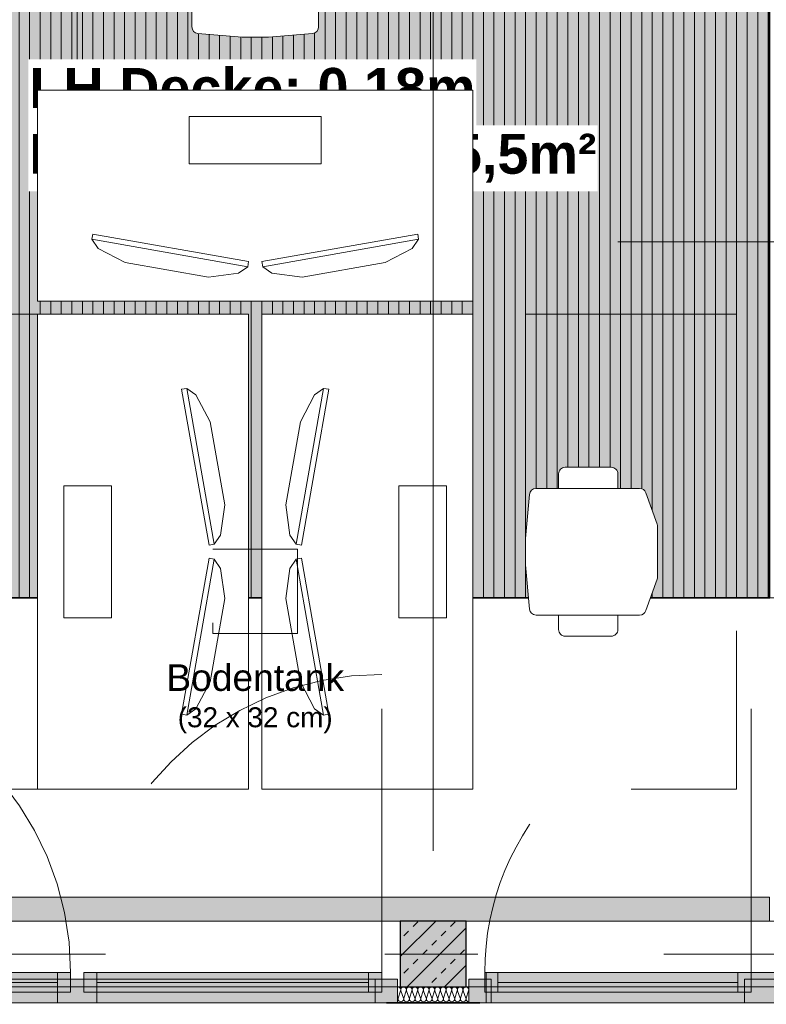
# Model space of a CAD drawing. Header units: metres. Extents: x -167 to 152, y -127 to 99.
# Tile 39 of 225: x -29.92 to -27.09, y -21.79 to -18.06. Entities that reach past the tile are written whole.
import ezdxf

# ---------------------------------------------------------------- set-up
doc = ezdxf.new("R2010")
doc.units = ezdxf.units.M
doc.header["$PDMODE"] = 1
doc.header["$PDSIZE"] = -2
for name, pattern in [('Achsen 01', [5.291531, 3.175, -1.058062, 0.352704, -0.705764]), ('gestrichelt - 01', [2, 1, -1]), ('ISO-07 Punktiert', [0.889, 0.127, -0.762]), ('Raster 01', [2, 1, -1]), ('VW-01 Strichlinie kurz', [2, 1, -1])]:
    doc.linetypes.add(name, pattern=pattern)
doc.layers.get('0').update_dxf_attribs({"lineweight": 25})
for name, color, linetype, lineweight, true_color in [('013_Beton und Stahlbetonarbeiten-000 Brüstung', 7, 'Continuous', 9, 0xa6a6a6), ('013_Beton und Stahlbetonarbeiten-000 Sichtbeton-333 Außenstütze', 5, 'Continuous', 5, 0x0000ff), ('013_Beton und Stahlbetonarbeiten-000 Sichtbeton-334 Außenwandöf', 5, 'Continuous', 5, 0x0000ff), ('014_Fassadenarbeiten-330 mineralische Dämmung', 7, 'Continuous', 9, 0x666666), ('031_Metallbauarbeiten-350 Lamellendecke DS', 7, 'Continuous', 35, 0x666666), ('032_Metallarbeiten-Fenster', 7, 'Continuous', 13, 0x444444), ('ACTES-Einrichtung Aufsicht.', 7, 'Continuous', 9, 0xa6a6a6), ('AV1-Achsen', 1, 'Achsen 01', 18, 0xff0000), ('AV1-Bewegungsfläche', 7, 'gestrichelt - 01', 9, 0xd9d9d9), ('AV1-Einrichtung', 7, 'Continuous', 9, 0xa6a6a6), ('AV1-Raster', 7, 'Raster 01', 9, 0xa6a6a6)]:
    doc.layers.add(name, color=color, linetype=linetype, lineweight=lineweight, true_color=true_color)
for name, color, linetype, lineweight in [('013_Beton und Stahlbetonarbeiten-000 Unterzüge', 7, 'ISO-07 Punktiert', 13), ('013_Beton und Stahlbetonarbeiten-330 Außenstützen', 7, 'Continuous', 25), ('030_Sonnenschutzarbeiten-BLENDSCHUTZ', 7, 'Continuous', 5), ('053_Niederspannungsanlagen-Bodentanks', 7, 'gestrichelt - 01', 9), ('_1.35m (3D)', 7, 'Continuous', 9), ('_GRU (2D)', 7, 'Continuous', 9), ('_OG 1 (2D)', 7, 'Continuous', 9), ('_OG 1 - DS (2D)', 7, 'Continuous', 9), ('Bemaßung-Bemaßung', 7, 'Continuous', 9)]:
    doc.layers.add(name, color=color, linetype=linetype, lineweight=lineweight)
doc.layers.get('0').freeze()
doc.styles.add('Arial', font='arial.ttf')
doc.styles.add('Arial (bold)', font='arialbd.ttf')
doc.dimstyles.new('COE 50', dxfattribs={"dimtxt": 126.090495, "dimasz": 0.001414, "dimexe": 0.001, "dimexo": 0.01, "dimgap": 0.001, "dimtad": 1, "dimdec": 3, "dimtxsty": 'Arial', "dimblk": 'VW_SLASH-4', "dimblk1": 'VW_SLASH-4', "dimblk2": 'VW_SLASH-4', "dimcen": 0, "dimadec": 3, "dimazin": 0, "dimtfac": 0.8, "dimtdec": 3, "dimtix": 1, "dimtmove": 0, "dimatfit": 0, "dimldrblk": 'VW_SLASH-3', "dimfxl": 0.002, "dimfxlon": 1, "dimfrac": 2, "dimtolj": 1, "dimarcsym": 0})

# ---------------------------------------------------------------- blocks, each defined once
blk = doc.blocks.new('Group-2')
at = {"layer": 'AV1-Raster'}
for p, q in [((-29.7, -22.95), (-29.7, 1.35)), ((-28.35, -22.95), (-28.35, 1.35)), ((1.35, -18.9), (-40.5, -18.9)), ((1.35, -20.25), (-40.5, -20.25))]:
    blk.add_line(p, q, dxfattribs=at)
blk = doc.blocks.new('1.35m (3D)')
at = {"layer": 'AV1-Raster', "color": 7}
blk.add_blockref('Group-2', (0, 0), dxfattribs=at)
blk = doc.blocks.new('OG 1 - DS (2D)')
at = {"layer": '030_Sonnenschutzarbeiten-BLENDSCHUTZ', "linetype": 'Continuous', "lineweight": 0, "transparency": 33554610}
blk.add_hatch(color=6, dxfattribs=at).paths.add_polyline_path([(-30.925, -21.475), (-27.075, -21.475), (-27.075, -21.385), (-30.925, -21.385)])
at = {"layer": '031_Metallbauarbeiten-350 Lamellendecke DS', "linetype": 'Continuous', "lineweight": 0, "transparency": 33554508}
for color in [254, 20]:
    blk.add_hatch(color=color, dxfattribs=at).paths.add_polyline_path([(-30.975, -16.225), (-27.075, -16.225), (-27.075, -20.25), (-30.975, -20.25)])
at = {"layer": '031_Metallbauarbeiten-350 Lamellendecke DS', "linetype": 'Continuous', "lineweight": 9, "transparency": 33554508}
h = blk.add_hatch(dxfattribs=at)
h.set_pattern_fill('Lamellendecke', color=252, style=0, pattern_type=2)
h.set_pattern_definition([(90, (0, 0), (0.04, 0), [])])
h.paths.add_polyline_path([(-30.975, -16.225), (-27.075, -16.225), (-27.075, -20.25), (-30.975, -20.25)])
at = {"layer": '030_Sonnenschutzarbeiten-BLENDSCHUTZ', "color": 6, "lineweight": 13, "flags": 128}
blk.add_lwpolyline([(-30.925, -21.475), (-27.075, -21.475), (-27.075, -21.385), (-30.925, -21.385)], close=True, dxfattribs=at)
at = {"layer": '031_Metallbauarbeiten-350 Lamellendecke DS', "flags": 128}
blk.add_lwpolyline([(-30.975, -16.225), (-27.075, -16.225), (-27.075, -20.25), (-30.975, -20.25)], close=True, dxfattribs=at)
at = {"layer": '031_Metallbauarbeiten-350 Lamellendecke DS', "color": 251, "linetype": 'Continuous', "lineweight": 35, "transparency": 33554687, "flags": 128}
blk.add_lwpolyline([(-30.975, -16.225), (-27.075, -16.225), (-27.075, -20.25), (-30.975, -20.25)], close=True, dxfattribs=at)
at = {"color": 255, "transparency": 33554687}
blk.add_wipeout([(-29.8846, -18.4587), (-28.1862, -18.4587), (-28.1862, -18.209), (-29.8846, -18.209)], dxfattribs=at).dxf.layer = '031_Metallbauarbeiten-350 Lamellendecke DS'
at = {"layer": '031_Metallbauarbeiten-350 Lamellendecke DS', "insert": (-29.0354, -18.3339), "char_height": 0.151309, "attachment_point": 5, "line_spacing_factor": 0.969122, "style": 'Arial (bold)'}
blk.add_mtext('LH Decke: 0,18m', dxfattribs=at)
at = {"color": 255, "transparency": 33554687}
blk.add_wipeout([(-29.8846, -18.7085), (-27.7273, -18.7085), (-27.7273, -18.4587), (-29.8846, -18.4587)], dxfattribs=at).dxf.layer = '031_Metallbauarbeiten-350 Lamellendecke DS'
at = {"layer": '031_Metallbauarbeiten-350 Lamellendecke DS', "insert": (-28.8059, -18.5836), "char_height": 0.151309, "attachment_point": 5, "line_spacing_factor": 0.969122, "style": 'Arial (bold)'}
blk.add_mtext('Fläche Decke: 15,5m²', dxfattribs=at)
blk = doc.blocks.new('Group-88')
at = {"color": 255, "transparency": 33554559}
blk.add_wipeout([(-27.5646, -20.075), (-27.5652, -20.0464), (-27.5669, -20.0188), (-27.5696, -19.9923), (-27.5735, -19.9667), (-27.5785, -19.9423), (-27.5845, -19.9188), (-27.5917, -19.8964), (-27.6, -19.875)], dxfattribs=at).dxf.layer = 'ACTES-Einrichtung Aufsicht.'
at = {"layer": 'ACTES-Einrichtung Aufsicht.'}
blk.add_open_spline([(-27.5646, -20.075), (-27.5646, -19.9585), (-27.6, -19.875)], degree=2, dxfattribs=at)
at = {"color": 255, "transparency": 33554559}
blk.add_wipeout([(-27.5646, -20.075), (-27.5652, -20.1036), (-27.5669, -20.1312), (-27.5696, -20.1577), (-27.5735, -20.1833), (-27.5785, -20.2077), (-27.5845, -20.2312), (-27.5917, -20.2536), (-27.6, -20.275)], dxfattribs=at).dxf.layer = 'ACTES-Einrichtung Aufsicht.'
at = {"layer": 'ACTES-Einrichtung Aufsicht.'}
blk.add_open_spline([(-27.5646, -20.075), (-27.5646, -20.1915), (-27.6, -20.275)], degree=2, dxfattribs=at)
at = {"color": 255, "transparency": 33554559}
blk.add_wipeout([(-27.5676, -20.315), (-27.9605, -20.315), (-27.9651, -20.3146), (-27.9695, -20.3133), (-27.9737, -20.3112), (-27.9774, -20.3084), (-27.9805, -20.305), (-27.9829, -20.3011), (-27.9845, -20.2967), (-27.9854, -20.2922), (-28, -20.125), (-28, -20.025), (-27.9854, -19.8578), (-27.9845, -19.8533), (-27.9829, -19.8489), (-27.9805, -19.845), (-27.9774, -19.8416), (-27.9737, -19.8388), (-27.9695, -19.8367), (-27.9651, -19.8354), (-27.9605, -19.835), (-27.5676, -19.835), (-27.5638, -19.8353), (-27.5601, -19.8362), (-27.5565, -19.8376), (-27.5532, -19.8396), (-27.5503, -19.842), (-27.5477, -19.8449), (-27.5456, -19.8481), (-27.5441, -19.8516), (-27.5015, -19.9709), (-27.5011, -19.9719), (-27.5008, -19.973), (-27.5006, -19.974), (-27.5004, -19.9751), (-27.5002, -19.9761), (-27.5001, -19.9772), (-27.5, -19.9783), (-27.5, -19.9793), (-27.5, -20.1707), (-27.5, -20.1717), (-27.5001, -20.1728), (-27.5002, -20.1739), (-27.5004, -20.1749), (-27.5006, -20.176), (-27.5008, -20.177), (-27.5011, -20.1781), (-27.5015, -20.1791), (-27.5441, -20.2984), (-27.5456, -20.3019), (-27.5477, -20.3051), (-27.5503, -20.308), (-27.5532, -20.3104), (-27.5565, -20.3124), (-27.5601, -20.3138), (-27.5638, -20.3147)], dxfattribs=at).dxf.layer = 'ACTES-Einrichtung Aufsicht.'
at = {"layer": 'ACTES-Einrichtung Aufsicht.', "flags": 128}
blk.add_lwpolyline([(-27.5676, -20.315), (-27.9605, -20.315, -0.388879), (-27.9854, -20.2922), (-28, -20.125), (-28, -20.025), (-27.9854, -19.8578, -0.388879), (-27.9605, -19.835), (-27.5676, -19.835, -0.31696), (-27.5441, -19.8516), (-27.5015, -19.9709, -0.085967), (-27.5, -19.9793), (-27.5, -20.1707, -0.085967), (-27.5015, -20.1791), (-27.5441, -20.2984, -0.31696), (-27.5676, -20.315)], format="xyb", close=True, dxfattribs=at)
at = {"color": 255, "transparency": 33554559}
for points in [[(-27.65, -19.835), (-27.875, -19.835), (-27.875, -19.78), (-27.8745, -19.7751), (-27.8731, -19.7704), (-27.8708, -19.7661), (-27.8677, -19.7623), (-27.8639, -19.7592), (-27.8596, -19.7569), (-27.8549, -19.7555), (-27.85, -19.755), (-27.675, -19.755), (-27.6701, -19.7555), (-27.6654, -19.7569), (-27.6611, -19.7592), (-27.6573, -19.7623), (-27.6542, -19.7661), (-27.6519, -19.7704), (-27.6505, -19.7751), (-27.65, -19.78)], [(-27.875, -20.315), (-27.65, -20.315), (-27.65, -20.37), (-27.6501, -20.3725), (-27.6505, -20.3749), (-27.6511, -20.3773), (-27.6519, -20.3796), (-27.653, -20.3818), (-27.6542, -20.3839), (-27.6557, -20.3859), (-27.6591, -20.3893), (-27.6611, -20.3908), (-27.6632, -20.392), (-27.6654, -20.3931), (-27.6677, -20.3939), (-27.6701, -20.3945), (-27.6725, -20.3949), (-27.675, -20.395), (-27.85, -20.395), (-27.8549, -20.3945), (-27.8596, -20.3931), (-27.8639, -20.3908), (-27.8677, -20.3877), (-27.8708, -20.3839), (-27.8731, -20.3796), (-27.8745, -20.3749), (-27.875, -20.37)]]:
    blk.add_wipeout(points, dxfattribs=at).dxf.layer = 'ACTES-Einrichtung Aufsicht.'
at = {"layer": 'ACTES-Einrichtung Aufsicht.', "flags": 128}
for points in [[(-27.65, -19.835), (-27.875, -19.835), (-27.875, -19.78, -0.414214), (-27.85, -19.755), (-27.675, -19.755, -0.414214), (-27.65, -19.78)], [(-27.875, -20.315), (-27.65, -20.315), (-27.65, -20.37, -0.414214), (-27.675, -20.395), (-27.85, -20.395, -0.414214), (-27.875, -20.37)]]:
    blk.add_lwpolyline(points, format="xyb", close=True, dxfattribs=at)
blk = doc.blocks.new("Bildschrim 27''")
at = {"color": 255, "transparency": 33554559}
blk.add_wipeout([(-0.085, 0.19), (-0.065, 0.19), (-0.065, -0.41), (-0.085, -0.41)], dxfattribs=at).dxf.layer = 'ACTES-Einrichtung Aufsicht.'
at = {"layer": 'ACTES-Einrichtung Aufsicht.', "flags": 128}
blk.add_lwpolyline([(-0.085, 0.19), (-0.065, 0.19), (-0.065, -0.41), (-0.085, -0.41)], close=True, dxfattribs=at)
at = {"color": 255, "transparency": 33554559}
blk.add_wipeout([(0, 0.05), (0, -0.27), (-0.035, -0.38), (-0.065, -0.41), (-0.065, 0.19), (-0.035, 0.16)], dxfattribs=at).dxf.layer = 'ACTES-Einrichtung Aufsicht.'
at = {"layer": 'ACTES-Einrichtung Aufsicht.', "flags": 128}
blk.add_lwpolyline([(0, 0.05), (0, -0.27), (-0.035, -0.38), (-0.065, -0.41), (-0.065, 0.19), (-0.035, 0.16)], close=True, dxfattribs=at)
blk = doc.blocks.new('Group-90')
at = {"color": 255, "transparency": 33554559}
blk.add_wipeout([(-29.025, -17.6896), (-29.0536, -17.6902), (-29.0812, -17.6919), (-29.1077, -17.6946), (-29.1333, -17.6985), (-29.1577, -17.7035), (-29.1812, -17.7095), (-29.2036, -17.7167), (-29.225, -17.725)], dxfattribs=at).dxf.layer = 'ACTES-Einrichtung Aufsicht.'
at = {"layer": 'ACTES-Einrichtung Aufsicht.'}
blk.add_open_spline([(-29.025, -17.6896), (-29.1415, -17.6896), (-29.225, -17.725)], degree=2, dxfattribs=at)
at = {"color": 255, "transparency": 33554559}
blk.add_wipeout([(-29.025, -17.6896), (-28.9964, -17.6902), (-28.9688, -17.6919), (-28.9423, -17.6946), (-28.9167, -17.6985), (-28.8923, -17.7035), (-28.8688, -17.7095), (-28.8464, -17.7167), (-28.825, -17.725)], dxfattribs=at).dxf.layer = 'ACTES-Einrichtung Aufsicht.'
at = {"layer": 'ACTES-Einrichtung Aufsicht.'}
blk.add_open_spline([(-29.025, -17.6896), (-28.9085, -17.6896), (-28.825, -17.725)], degree=2, dxfattribs=at)
at = {"color": 255, "transparency": 33554559}
blk.add_wipeout([(-28.785, -17.6926), (-28.785, -18.0855), (-28.7854, -18.0901), (-28.7867, -18.0945), (-28.7888, -18.0987), (-28.7916, -18.1024), (-28.795, -18.1055), (-28.7989, -18.1079), (-28.8033, -18.1095), (-28.8078, -18.1104), (-28.975, -18.125), (-29.075, -18.125), (-29.2422, -18.1104), (-29.2467, -18.1095), (-29.2511, -18.1079), (-29.255, -18.1055), (-29.2584, -18.1024), (-29.2612, -18.0987), (-29.2633, -18.0945), (-29.2646, -18.0901), (-29.265, -18.0855), (-29.265, -17.6926), (-29.2647, -17.6888), (-29.2638, -17.6851), (-29.2624, -17.6815), (-29.2604, -17.6782), (-29.258, -17.6753), (-29.2551, -17.6727), (-29.2519, -17.6706), (-29.2484, -17.6691), (-29.1291, -17.6265), (-29.1281, -17.6261), (-29.127, -17.6258), (-29.126, -17.6256), (-29.1249, -17.6254), (-29.1239, -17.6252), (-29.1228, -17.6251), (-29.1217, -17.625), (-29.1207, -17.625), (-28.9293, -17.625), (-28.9283, -17.625), (-28.9272, -17.6251), (-28.9261, -17.6252), (-28.9251, -17.6254), (-28.924, -17.6256), (-28.923, -17.6258), (-28.9219, -17.6261), (-28.9209, -17.6265), (-28.8016, -17.6691), (-28.7981, -17.6706), (-28.7949, -17.6727), (-28.792, -17.6753), (-28.7896, -17.6782), (-28.7876, -17.6815), (-28.7862, -17.6851), (-28.7853, -17.6888)], dxfattribs=at).dxf.layer = 'ACTES-Einrichtung Aufsicht.'
at = {"layer": 'ACTES-Einrichtung Aufsicht.', "flags": 128}
blk.add_lwpolyline([(-28.785, -17.6926), (-28.785, -18.0855, -0.388879), (-28.8078, -18.1104), (-28.975, -18.125), (-29.075, -18.125), (-29.2422, -18.1104, -0.388879), (-29.265, -18.0855), (-29.265, -17.6926, -0.31696), (-29.2484, -17.6691), (-29.1291, -17.6265, -0.085967), (-29.1207, -17.625), (-28.9293, -17.625, -0.085967), (-28.9209, -17.6265), (-28.8016, -17.6691, -0.31696), (-28.785, -17.6926)], format="xyb", close=True, dxfattribs=at)
at = {"color": 255, "transparency": 33554559}
for points in [[(-29.265, -17.775), (-29.265, -18), (-29.32, -18), (-29.3249, -17.9995), (-29.3296, -17.9981), (-29.3339, -17.9958), (-29.3377, -17.9927), (-29.3408, -17.9889), (-29.3431, -17.9846), (-29.3445, -17.9799), (-29.345, -17.975), (-29.345, -17.8), (-29.3445, -17.7951), (-29.3431, -17.7904), (-29.3408, -17.7861), (-29.3377, -17.7823), (-29.3339, -17.7792), (-29.3296, -17.7769), (-29.3249, -17.7755), (-29.32, -17.775)], [(-28.785, -18), (-28.785, -17.775), (-28.73, -17.775), (-28.7275, -17.7751), (-28.7251, -17.7755), (-28.7227, -17.7761), (-28.7204, -17.7769), (-28.7182, -17.778), (-28.7161, -17.7792), (-28.7141, -17.7807), (-28.7107, -17.7841), (-28.7092, -17.7861), (-28.708, -17.7882), (-28.7069, -17.7904), (-28.7061, -17.7927), (-28.7055, -17.7951), (-28.7051, -17.7975), (-28.705, -17.8), (-28.705, -17.975), (-28.7055, -17.9799), (-28.7069, -17.9846), (-28.7092, -17.9889), (-28.7123, -17.9927), (-28.7161, -17.9958), (-28.7204, -17.9981), (-28.7251, -17.9995), (-28.73, -18)]]:
    blk.add_wipeout(points, dxfattribs=at).dxf.layer = 'ACTES-Einrichtung Aufsicht.'
at = {"layer": 'ACTES-Einrichtung Aufsicht.', "flags": 128}
for points in [[(-29.265, -17.775), (-29.265, -18), (-29.32, -18, -0.414214), (-29.345, -17.975), (-29.345, -17.8, -0.414214), (-29.32, -17.775)], [(-28.785, -18), (-28.785, -17.775), (-28.73, -17.775, -0.414214), (-28.705, -17.8), (-28.705, -17.975, -0.414214), (-28.73, -18)]]:
    blk.add_lwpolyline(points, format="xyb", close=True, dxfattribs=at)
blk = doc.blocks.new('Group-91')
at = {"layer": 'AV1-Bewegungsfläche', "flags": 128}
for points in [[(-28.2, -18.325), (-29.85, -18.325), (-29.85, -17.325), (-28.2, -17.325)], [(-30.85, -20.975), (-30.85, -19.175), (-29.85, -19.175), (-29.85, -20.975)], [(-28.2, -20.975), (-28.2, -19.175), (-27.2, -19.175), (-27.2, -20.975)]]:
    blk.add_lwpolyline(points, close=True, dxfattribs=at)
at = {"layer": 'ACTES-Einrichtung Aufsicht.'}
for name in ['Group-90', 'Group-88']:
    blk.add_blockref(name, (0, 0), dxfattribs=at)
at = {"color": 255, "transparency": 33554559}
for points in [[(-28.2, -18.325), (-28.2, -19.125), (-29.85, -19.125), (-29.85, -18.325)], [(-29.85, -19.175), (-29.05, -19.175), (-29.05, -20.975), (-29.85, -20.975)], [(-29, -19.175), (-28.2, -19.175), (-28.2, -20.975), (-29, -20.975)]]:
    blk.add_wipeout(points, dxfattribs=at).dxf.layer = 'AV1-Einrichtung'
at = {"layer": 'AV1-Einrichtung', "flags": 128}
for points in [[(-28.2, -18.325), (-28.2, -19.125), (-29.85, -19.125), (-29.85, -18.325)], [(-29.85, -19.175), (-29.05, -19.175), (-29.05, -20.975), (-29.85, -20.975)], [(-29, -19.175), (-28.2, -19.175), (-28.2, -20.975), (-29, -20.975)]]:
    blk.add_lwpolyline(points, close=True, dxfattribs=at)
at = {"layer": 'AV1-Einrichtung', "color": 7, "xscale": -1}
for p, rotation in [((-29.4685, -18.9875), 80.00000000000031), ((-28.7981, -19.0257), 99.99999999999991), ((-28.8625, -19.6315), 350.0000000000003), ((-28.9007, -20.3019), 9.999999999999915)]:
    blk.add_blockref("Bildschrim 27''", p, dxfattribs=dict(at, rotation=rotation))
at = {"layer": 'AV1-Einrichtung', "color": 7}
for p, rotation in [((-29.1875, -19.6315), 9.999999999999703), ((-29.1493, -20.3019), 350.0000000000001)]:
    blk.add_blockref("Bildschrim 27''", p, dxfattribs=dict(at, rotation=rotation))
at = {"color": 255, "transparency": 33554559}
for points in [[(-28.775, -18.425), (-28.775, -18.605), (-29.275, -18.605), (-29.275, -18.425)], [(-29.75, -19.825), (-29.57, -19.825), (-29.57, -20.325), (-29.75, -20.325)], [(-28.48, -19.825), (-28.3, -19.825), (-28.3, -20.325), (-28.48, -20.325)]]:
    blk.add_wipeout(points, dxfattribs=at).dxf.layer = 'ACTES-Einrichtung Aufsicht.'
at = {"layer": 'ACTES-Einrichtung Aufsicht.', "flags": 128}
for points in [[(-28.775, -18.425), (-28.775, -18.605), (-29.275, -18.605), (-29.275, -18.425)], [(-29.75, -19.825), (-29.57, -19.825), (-29.57, -20.325), (-29.75, -20.325)], [(-28.48, -19.825), (-28.3, -19.825), (-28.3, -20.325), (-28.48, -20.325)]]:
    blk.add_lwpolyline(points, close=True, dxfattribs=at)
blk = doc.blocks.new('VW_SLASH-4')
at = {"color": 0, "linetype": 'ByBlock', "lineweight": -2, "transparency": 16777216}
blk.add_line((0, 0), (-1, 0), dxfattribs=at)
at = {"color": 0, "linetype": 'Continuous', "lineweight": 15, "transparency": 16777216, "flags": 128}
blk.add_lwpolyline([(0.5, 0.5), (-0.5, -0.5)], dxfattribs=at)
blk = doc.blocks.new('*D418')
at = {"layer": 'Bemaßung-Bemaßung', "color": 0, "lineweight": -2}
for p, q in [((-33.75, -25.175), (-33.75, -25.325)), ((-28.35, -25.175), (-28.35, -25.325)), ((-28.4207, -25.275), (-33.6793, -25.275))]:
    blk.add_line(p, q, dxfattribs=at)
at = {"layer": 'Defpoints', "color": 0}
for p in [(-33.75, -21.6), (-28.35, -21.6), (-33.75, -25.275)]:
    blk.add_point(p, dxfattribs=at)
at = {"layer": 'Bemaßung-Bemaßung', "color": 0, "lineweight": -2, "xscale": 0.070693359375, "yscale": 0.070693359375, "zscale": 0.070693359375, "rotation": 180}
blk.add_blockref('VW_SLASH-4', (-33.75, -25.275), dxfattribs=at)
at = {"layer": 'Bemaßung-Bemaßung', "color": 0, "lineweight": -2, "xscale": 0.070693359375, "yscale": 0.070693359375, "zscale": 0.070693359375}
blk.add_blockref('VW_SLASH-4', (-28.35, -25.275), dxfattribs=at)
at = {"layer": 'Bemaßung-Bemaßung', "color": 0, "insert": (-31.05, -25.1492), "char_height": 0.12609, "attachment_point": 5, "style": 'Arial'}
blk.add_mtext('\\A1;5,40', dxfattribs=at)
blk = doc.blocks.new('VW_SLASH-3')
at = {"color": 0, "linetype": 'ByBlock', "lineweight": -2, "transparency": 16777216}
blk.add_line((0, 0), (-1, 0), dxfattribs=at)
at = {"color": 0, "linetype": 'Continuous', "lineweight": 15, "transparency": 16777216, "flags": 128}
blk.add_lwpolyline([(0.5, 0.5), (-0.5, -0.5)], dxfattribs=at)
blk = doc.blocks.new('*D419')
at = {"layer": 'Bemaßung-Bemaßung', "color": 0, "lineweight": -2}
for p, q in [((-28.35, -25.175), (-28.35, -25.325)), ((-22.95, -25.175), (-22.95, -25.325)), ((-23.0207, -25.275), (-28.2793, -25.275))]:
    blk.add_line(p, q, dxfattribs=at)
at = {"layer": 'Defpoints', "color": 0}
for p in [(-28.35, -21.6), (-22.95, -21.6), (-28.35, -25.275)]:
    blk.add_point(p, dxfattribs=at)
at = {"layer": 'Bemaßung-Bemaßung', "color": 0, "lineweight": -2, "xscale": 0.070693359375, "yscale": 0.070693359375, "zscale": 0.070693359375, "rotation": 180}
blk.add_blockref('VW_SLASH-4', (-28.35, -25.275), dxfattribs=at)
at = {"layer": 'Bemaßung-Bemaßung', "color": 0, "lineweight": -2, "xscale": 0.070693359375, "yscale": 0.070693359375, "zscale": 0.070693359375}
blk.add_blockref('VW_SLASH-4', (-22.95, -25.275), dxfattribs=at)
at = {"layer": 'Bemaßung-Bemaßung', "color": 0, "insert": (-25.65, -25.1492), "char_height": 0.12609, "attachment_point": 5, "style": 'Arial'}
blk.add_mtext('\\A1;5,40', dxfattribs=at)
blk = doc.blocks.new('*D578')
at = {"layer": 'Bemaßung-Bemaßung', "color": 0, "linetype": 'Continuous', "lineweight": -2}
for p, q in [((-27.075, -23.175), (-27.075, -23.325)), ((-26.925, -23.175), (-26.925, -23.325)), ((-27.1457, -23.275), (-27.2164, -23.275)), ((-26.925, -23.275), (-27.075, -23.275)), ((-26.8543, -23.275), (-26.7836, -23.275))]:
    blk.add_line(p, q, dxfattribs=at)
at = {"layer": 'Defpoints', "color": 0}
for p in [(-27.075, -21.475), (-26.925, -21.475), (-27.075, -23.275)]:
    blk.add_point(p, dxfattribs=at)
at = {"layer": 'Bemaßung-Bemaßung', "color": 0, "lineweight": -2, "xscale": 0.070693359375, "yscale": 0.070693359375, "zscale": 0.070693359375}
blk.add_blockref('VW_SLASH-4', (-27.075, -23.275), dxfattribs=at)
at = {"layer": 'Bemaßung-Bemaßung', "color": 0, "lineweight": -2, "xscale": 0.070693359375, "yscale": 0.070693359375, "zscale": 0.070693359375, "rotation": 180}
blk.add_blockref('VW_SLASH-4', (-26.925, -23.275), dxfattribs=at)
at = {"layer": 'Bemaßung-Bemaßung', "color": 0, "insert": (-27, -23.5931), "char_height": 0.12609, "attachment_point": 5, "style": 'Arial'}
blk.add_mtext('\\A1;15', dxfattribs=at)
blk = doc.blocks.new('*D623')
at = {"layer": 'Bemaßung-Bemaßung', "color": 0, "lineweight": -2}
for p, q in [((-30.925, -23.675), (-30.925, -23.825)), ((-28.475, -23.675), (-28.475, -23.825)), ((-28.5457, -23.775), (-30.8543, -23.775))]:
    blk.add_line(p, q, dxfattribs=at)
at = {"layer": 'Defpoints', "color": 0}
for p in [(-30.925, -21.475), (-28.475, -21.475), (-30.925, -23.775)]:
    blk.add_point(p, dxfattribs=at)
at = {"layer": 'Bemaßung-Bemaßung', "color": 0, "lineweight": -2, "xscale": 0.070693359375, "yscale": 0.070693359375, "zscale": 0.070693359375, "rotation": 180}
blk.add_blockref('VW_SLASH-4', (-30.925, -23.775), dxfattribs=at)
at = {"layer": 'Bemaßung-Bemaßung', "color": 0, "lineweight": -2, "xscale": 0.070693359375, "yscale": 0.070693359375, "zscale": 0.070693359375}
blk.add_blockref('VW_SLASH-4', (-28.475, -23.775), dxfattribs=at)
at = {"layer": 'Bemaßung-Bemaßung', "color": 0, "insert": (-29.7, -23.6492), "char_height": 0.12609, "attachment_point": 5, "style": 'Arial'}
blk.add_mtext('\\A1;2,45', dxfattribs=at)
blk = doc.blocks.new('*D624')
at = {"layer": 'Bemaßung-Bemaßung', "color": 0, "lineweight": -2}
for p, q in [((-28.475, -23.675), (-28.475, -23.825)), ((-28.225, -23.675), (-28.225, -23.825)), ((-28.5457, -23.775), (-28.6164, -23.775)), ((-28.225, -23.775), (-28.475, -23.775)), ((-28.1543, -23.775), (-28.0836, -23.775))]:
    blk.add_line(p, q, dxfattribs=at)
at = {"layer": 'Defpoints', "color": 0}
for p in [(-28.475, -21.475), (-28.225, -21.475), (-28.475, -23.775)]:
    blk.add_point(p, dxfattribs=at)
at = {"layer": 'Bemaßung-Bemaßung', "color": 0, "lineweight": -2, "xscale": 0.070693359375, "yscale": 0.070693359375, "zscale": 0.070693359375}
blk.add_blockref('VW_SLASH-4', (-28.475, -23.775), dxfattribs=at)
at = {"layer": 'Bemaßung-Bemaßung', "color": 0, "lineweight": -2, "xscale": 0.070693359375, "yscale": 0.070693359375, "zscale": 0.070693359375, "rotation": 180}
blk.add_blockref('VW_SLASH-4', (-28.225, -23.775), dxfattribs=at)
at = {"layer": 'Bemaßung-Bemaßung', "color": 0, "insert": (-28.35, -23.6606), "char_height": 0.12609, "attachment_point": 5, "style": 'Arial'}
blk.add_mtext('\\A1;25', dxfattribs=at)
blk = doc.blocks.new('*D625')
at = {"layer": 'Bemaßung-Bemaßung', "color": 0, "lineweight": -2}
for p, q in [((-28.225, -23.675), (-28.225, -23.825)), ((-25.775, -23.675), (-25.775, -23.825)), ((-25.8457, -23.775), (-28.1543, -23.775))]:
    blk.add_line(p, q, dxfattribs=at)
at = {"layer": 'Defpoints', "color": 0}
for p in [(-28.225, -21.475), (-25.775, -21.475), (-28.225, -23.775)]:
    blk.add_point(p, dxfattribs=at)
at = {"layer": 'Bemaßung-Bemaßung', "color": 0, "lineweight": -2, "xscale": 0.070693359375, "yscale": 0.070693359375, "zscale": 0.070693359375, "rotation": 180}
blk.add_blockref('VW_SLASH-4', (-28.225, -23.775), dxfattribs=at)
at = {"layer": 'Bemaßung-Bemaßung', "color": 0, "lineweight": -2, "xscale": 0.070693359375, "yscale": 0.070693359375, "zscale": 0.070693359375}
blk.add_blockref('VW_SLASH-4', (-25.775, -23.775), dxfattribs=at)
at = {"layer": 'Bemaßung-Bemaßung', "color": 0, "insert": (-27, -23.6492), "char_height": 0.12609, "attachment_point": 5, "style": 'Arial'}
blk.add_mtext('\\A1;2,45', dxfattribs=at)
blk = doc.blocks.new('Bodentank Elektro 01')
at = {"layer": '053_Niederspannungsanlagen-Bodentanks', "flags": 128}
blk.add_lwpolyline([(-0.16, 0.16), (0.16, 0.16), (0.16, -0.16), (-0.16, -0.16)], close=True, dxfattribs=at)
at = {"layer": '053_Niederspannungsanlagen-Bodentanks', "insert": (0, -0.2768), "char_height": 0.100872, "attachment_point": 2, "line_spacing_factor": 0.969122, "style": 'Arial'}
blk.add_mtext('Bodentank\\P{\\H0.75x;(32 x 32 cm)}', dxfattribs=at)
blk = doc.blocks.new('COE - Fenster 01')
at = {"layer": '032_Metallarbeiten-Fenster', "linetype": 'Continuous', "lineweight": 0}
for points in [[(-0.03, 2.515), (-0.03, 2.43), (0.06, 2.43), (0.06, 2.515)], [(0.02, 2.455), (0.02, 2.405), (-0.055, 2.405), (-0.055, 2.455)], [(-0.03, 2.43), (0.06, 2.43), (0.06, 0.17), (-0.03, 0.17)], [(0.02, 2.405), (0.02, 1.375), (-0.055, 1.375), (-0.055, 2.405)], [(0.02, 1.375), (0.02, 1.325), (-0.055, 1.325), (-0.055, 1.375)], [(0.06, 1.375), (0.06, 1.225), (-0.03, 1.225), (-0.03, 1.375)], [(0.02, 1.225), (0.02, 1.275), (-0.055, 1.275), (-0.055, 1.225)], [(0.02, 0.195), (0.02, 1.225), (-0.055, 1.225), (-0.055, 0.195)], [(0.02, 0.145), (0.02, 0.195), (-0.055, 0.195), (-0.055, 0.145)], [(0.06, 0.17), (-0.03, 0.17), (-0.03, 0.085), (0.06, 0.085)]]:
    blk.add_hatch(color=7, dxfattribs=at).paths.add_polyline_path(points)
at = {"layer": '032_Metallarbeiten-Fenster', "color": 7, "linetype": 'gestrichelt - 01', "lineweight": 18, "transparency": 33554687}
for p, q in [((-0.055, 2.455), (-1.185, 2.455)), ((-0.055, 0.145), (-1.185, 0.145))]:
    blk.add_line(p, q, dxfattribs=at)
at = {"layer": '032_Metallarbeiten-Fenster', "color": 7, "lineweight": 18}
for p, q in [((-0.0175, 2.405), (-0.0175, 1.375)), ((-0.0175, 0.195), (-0.0175, 1.225))]:
    blk.add_line(p, q, dxfattribs=at)
at = {"layer": '032_Metallarbeiten-Fenster', "color": 7, "lineweight": 18, "flags": 128}
for points in [[(-0.03, 2.515), (-0.03, 2.43), (0.06, 2.43), (0.06, 2.515)], [(0.02, 2.455), (0.02, 2.405), (-0.055, 2.405), (-0.055, 2.455)], [(-0.03, 2.43), (0.06, 2.43), (0.06, 0.17), (-0.03, 0.17)], [(0.02, 2.405), (0.02, 1.375), (-0.055, 1.375), (-0.055, 2.405)], [(0.02, 1.375), (0.02, 1.325), (-0.055, 1.325), (-0.055, 1.375)], [(0.06, 1.375), (0.06, 1.225), (-0.03, 1.225), (-0.03, 1.375)], [(0.02, 1.225), (0.02, 1.275), (-0.055, 1.275), (-0.055, 1.225)], [(0.02, 0.195), (0.02, 1.225), (-0.055, 1.225), (-0.055, 0.195)], [(0.02, 0.145), (0.02, 0.195), (-0.055, 0.195), (-0.055, 0.145)], [(0.06, 0.17), (-0.03, 0.17), (-0.03, 0.085), (0.06, 0.085)]]:
    blk.add_lwpolyline(points, close=True, dxfattribs=at)
at = {"layer": '032_Metallarbeiten-Fenster', "color": 7, "linetype": 'gestrichelt - 01', "lineweight": 18, "transparency": 33554687}
for centre, start, end in [((-0.055, 2.455), 180.0004, 270), ((-0.055, 0.145), 90, 179.9996)]:
    blk.add_arc(centre, 1.13, start, end, dxfattribs=at)
blk = doc.blocks.new('Group-384')
at = {"layer": '032_Metallarbeiten-Fenster', "linetype": 'Continuous', "lineweight": 0}
for points in [[(-28.155, -21.745), (-28.105, -21.745), (-28.105, -21.67), (-28.155, -21.67)], [(-25.85, -21.67), (-25.85, -21.785), (-28.15, -21.785), (-28.15, -21.67)], [(-28.105, -21.67), (-27.195, -21.67), (-27.195, -21.745), (-28.105, -21.745)], [(-27.195, -21.745), (-27.145, -21.745), (-27.145, -21.67), (-27.195, -21.67)], [(-26.805, -21.745), (-26.855, -21.745), (-26.855, -21.67), (-26.805, -21.67)], [(-25.895, -21.67), (-26.805, -21.67), (-26.805, -21.745), (-25.895, -21.745)], [(-25.845, -21.745), (-25.895, -21.745), (-25.895, -21.67), (-25.845, -21.67)], [(-28.215, -21.785), (-28.13, -21.785), (-28.13, -21.695), (-28.215, -21.695)], [(-27, -21.785), (-27.17, -21.785), (-27.17, -21.695), (-27, -21.695)], [(-27, -21.785), (-26.83, -21.785), (-26.83, -21.695), (-27, -21.695)], [(-25.785, -21.785), (-25.87, -21.785), (-25.87, -21.695), (-25.785, -21.695)]]:
    blk.add_hatch(color=7, dxfattribs=at).paths.add_polyline_path(points)
at = {"layer": '032_Metallarbeiten-Fenster', "color": 7, "lineweight": 18}
for p, q in [((-28.105, -21.7075), (-27.195, -21.7075)), ((-25.85, -21.7075), (-26.925, -21.7075)), ((-26.805, -21.7075), (-25.895, -21.7075))]:
    blk.add_line(p, q, dxfattribs=at)
at = {"layer": '032_Metallarbeiten-Fenster', "color": 7, "linetype": 'gestrichelt - 01', "lineweight": 18, "transparency": 33554687, "flags": 128}
for points in [[(-27.145, -21.67), (-27.145, -20.66, 0.414214), (-28.155, -21.67)], [(-26.855, -21.67), (-26.855, -20.66, -0.414214), (-25.845, -21.67)]]:
    blk.add_lwpolyline(points, format="xyb", dxfattribs=at)
at = {"layer": '032_Metallarbeiten-Fenster', "color": 7, "lineweight": 18, "flags": 128}
for points in [[(-28.155, -21.745), (-28.105, -21.745), (-28.105, -21.67), (-28.155, -21.67)], [(-25.85, -21.67), (-25.85, -21.785), (-28.15, -21.785), (-28.15, -21.67)], [(-28.105, -21.67), (-27.195, -21.67), (-27.195, -21.745), (-28.105, -21.745)], [(-27.195, -21.745), (-27.145, -21.745), (-27.145, -21.67), (-27.195, -21.67)], [(-26.805, -21.745), (-26.855, -21.745), (-26.855, -21.67), (-26.805, -21.67)], [(-25.895, -21.67), (-26.805, -21.67), (-26.805, -21.745), (-25.895, -21.745)], [(-25.845, -21.745), (-25.895, -21.745), (-25.895, -21.67), (-25.845, -21.67)], [(-28.215, -21.785), (-28.13, -21.785), (-28.13, -21.695), (-28.215, -21.695)], [(-27, -21.785), (-27.17, -21.785), (-27.17, -21.695), (-27, -21.695)], [(-27, -21.785), (-26.83, -21.785), (-26.83, -21.695), (-27, -21.695)], [(-25.785, -21.785), (-25.87, -21.785), (-25.87, -21.695), (-25.785, -21.695)]]:
    blk.add_lwpolyline(points, close=True, dxfattribs=at)
blk = doc.blocks.new('Group-412')
at = {"layer": '014_Fassadenarbeiten-330 mineralische Dämmung', "transparency": 33554687, "flags": 128}
for points in [[(15.3239, -23.284, 0.513088), (15.3342, -23.27), (15.3252, -23.242, -1.372995), (15.3456, -23.242), (15.3353, -23.27, 1.372583), (15.3557, -23.27), (15.3467, -23.242, -1.372995), (15.3671, -23.242), (15.3567, -23.27, 1.372583), (15.3771, -23.27)], [(15.3353, -23.27, 1.372583), (15.3557, -23.27), (15.3467, -23.242, -1.372995), (15.3671, -23.242), (15.3567, -23.27, 1.372583), (15.3771, -23.27), (15.3681, -23.242, -1.372995), (15.3885, -23.242), (15.3782, -23.27, 1.372583), (15.3986, -23.27), (15.3896, -23.242, -1.372995), (15.41, -23.242), (15.3996, -23.27, 1.372583), (15.42, -23.27), (15.411, -23.242, -1.372995), (15.4314, -23.242), (15.4211, -23.27, 1.372583), (15.4415, -23.27), (15.4325, -23.242, -1.372995), (15.4529, -23.242), (15.4425, -23.27, 1.372583), (15.4629, -23.27), (15.4539, -23.242, -1.372995), (15.4743, -23.242), (15.464, -23.27, 1.372583), (15.4844, -23.27), (15.4754, -23.242, -1.372995), (15.4958, -23.242), (15.4854, -23.27, 1.372583), (15.5058, -23.27), (15.4968, -23.242, -1.372995), (15.5172, -23.242), (15.5069, -23.27, 1.372583), (15.5273, -23.27), (15.5183, -23.242, -1.372995), (15.5387, -23.242), (15.5283, -23.27, 1.372583), (15.5487, -23.27), (15.5397, -23.242, -1.372995), (15.5601, -23.242), (15.5498, -23.27, 1.372583), (15.5702, -23.27), (15.5612, -23.242, -1.372995), (15.5816, -23.242)], [(15.5283, -23.27, 0.324435), (15.5322, -23.282, 0.324435), (15.5448, -23.282, 0.324435), (15.5487, -23.27), (15.5397, -23.242, -0.324488), (15.5436, -23.23, -0.324488), (15.5562, -23.23, -0.324488), (15.5601, -23.242), (15.5498, -23.27, 0.324435), (15.5537, -23.282, 0.324435), (15.5663, -23.282, 0.324435), (15.5702, -23.27), (15.5612, -23.242, -0.324488), (15.5651, -23.23, -0.324488), (15.5777, -23.23, -0.324488), (15.5816, -23.242), (15.5712, -23.27, 0.324435), (15.5751, -23.282, 0.324435), (15.5877, -23.282, 0.324435), (15.5916, -23.27), (15.5826, -23.242, -0.540253), (15.5939, -23.228)], [(15.5939, -23.2791, -0.225321), (15.5927, -23.27), (15.5939, -23.2667)]]:
    blk.add_lwpolyline(points, format="xyb", dxfattribs=at)
blk = doc.blocks.new('Group-416')
at = {"layer": '014_Fassadenarbeiten-330 mineralische Dämmung', "transparency": 33554687}
blk.add_blockref('Group-412', (0, 0), dxfattribs=at)
blk = doc.blocks.new('Parametric Object-55')
at = {"layer": '014_Fassadenarbeiten-330 mineralische Dämmung', "color": 7, "transparency": 33554687}
blk.add_blockref('Group-416', (0, 0), dxfattribs=at)
at = {"layer": '014_Fassadenarbeiten-330 mineralische Dämmung', "color": 0, "flags": 1}
for tag in ['IFC_UUID', 'instanceID', 'prm0_name', 'prm0_type', 'prm0_value', 'prm1_name', 'prm1_type', 'prm1_value', 'prm2_name', 'prm2_type', 'prm2_value', 'prm3_name', 'prm3_type', 'prm3_value', 'prm4_name', 'prm4_type', 'prm4_value', 'prm5_name', 'prm5_type', 'prm5_value', 'prm6_name', 'prm6_type', 'prm6_value']:
    blk.add_attdef(tag, (-28.4851, -21.7835), '', height=0.00018, dxfattribs=at)
blk = doc.blocks.new('Group-749')
at = {"layer": 'AV1-Achsen'}
blk.add_line((-28.35, -26.5), (-28.35, 4.9), dxfattribs=at)
blk = doc.blocks.new('Group-754')
at = {"layer": 'AV1-Achsen'}
blk.add_line((-43.35, -21.6), (4.2, -21.6), dxfattribs=at)
blk = doc.blocks.new('GRU (2D)')
at = {"layer": 'AV1-Achsen', "color": 7}
for name in ['Group-749', 'Group-754']:
    blk.add_blockref(name, (0, 0), dxfattribs=at)
blk = doc.blocks.new('OG 1 (2D)')
at = {"layer": '032_Metallarbeiten-Fenster', "linetype": 'Continuous', "lineweight": 0, "transparency": 33554687}
blk.add_hatch(color=181, dxfattribs=at).paths.add_polyline_path([(-28.5269, -21.7843), (-28.1731, -21.7843), (-28.1731, -21.7863), (-28.5269, -21.7863)])
at = {"layer": '032_Metallarbeiten-Fenster', "color": 7, "linetype": 'Continuous', "lineweight": 9, "transparency": 33554687, "flags": 128}
blk.add_lwpolyline([(-28.5269, -21.7843), (-28.1731, -21.7843), (-28.1731, -21.7863), (-28.5269, -21.7863)], close=True, dxfattribs=at)
at = {"layer": 'AV1-Einrichtung', "color": 7}
blk.add_blockref('Group-91', (0, 0), dxfattribs=at)
at = {"color": 255}
for points in [[(-30.925, -21.725), (-30.925, -21.475), (-28.475, -21.475), (-28.475, -21.725)], [(-28.225, -21.725), (-28.225, -21.475), (-25.775, -21.475), (-25.775, -21.725)]]:
    blk.add_wipeout(points, dxfattribs=at).dxf.layer = '013_Beton und Stahlbetonarbeiten-000 Brüstung'
at = {"layer": '013_Beton und Stahlbetonarbeiten-330 Außenstützen', "linetype": 'Continuous', "lineweight": 0, "true_color": 0xc0c0c0}
blk.add_hatch(color=9, dxfattribs=at).paths.add_polyline_path([(-28.225, -21.475), (-28.475, -21.475), (-28.475, -21.725), (-28.225, -21.725)])
at = {"layer": '013_Beton und Stahlbetonarbeiten-330 Außenstützen', "linetype": 'Continuous', "lineweight": 13}
h = blk.add_hatch(dxfattribs=at)
h.set_pattern_fill('Stahlbeton', color=251, style=0, pattern_type=2)
h.set_pattern_definition([(45, (0, 0), (0.07071068, -0.07071068), [0.025, -0.025])])
h.paths.add_polyline_path([(-28.225, -21.475), (-28.475, -21.475), (-28.475, -21.725), (-28.225, -21.725)])
h = blk.add_hatch(dxfattribs=at)
h.set_pattern_fill('Stahlbeton-1', color=251, style=0, pattern_type=2)
h.set_pattern_definition([(-135, (0.03106, -0.03313), (0.07071068, -0.07071068), [])])
h.paths.add_polyline_path([(-28.225, -21.475), (-28.475, -21.475), (-28.475, -21.725), (-28.225, -21.725)])
at = {"layer": '013_Beton und Stahlbetonarbeiten-000 Brüstung', "flags": 128}
for points in [[(-30.925, -21.725), (-30.925, -21.475), (-28.475, -21.475), (-28.475, -21.725)], [(-28.225, -21.725), (-28.225, -21.475), (-25.775, -21.475), (-25.775, -21.725)]]:
    blk.add_lwpolyline(points, close=True, dxfattribs=at)
at = {"layer": '013_Beton und Stahlbetonarbeiten-000 Sichtbeton-333 Außenstütze', "color": 30}
blk.add_solid([(-28.225, -21.475), (-28.275, -21.525), (-28.475, -21.475), (-28.425, -21.525)], dxfattribs=at)
at = {"layer": '013_Beton und Stahlbetonarbeiten-000 Sichtbeton-334 Außenwandöf', "color": 30}
for points in [[(-28.475, -21.475), (-28.425, -21.525), (-28.475, -21.725), (-28.425, -21.725)], [(-28.275, -21.525), (-28.225, -21.475), (-28.275, -21.725), (-28.225, -21.725)]]:
    blk.add_solid(points, dxfattribs=at)
at = {"layer": '013_Beton und Stahlbetonarbeiten-000 Unterzüge', "linetype": 'VW-01 Strichlinie kurz', "flags": 128}
for points in [[(-30.925, -21.725), (-30.925, -21.475), (-28.475, -21.475), (-28.475, -21.725)], [(-28.225, -21.725), (-28.225, -21.475), (-25.775, -21.475), (-25.775, -21.725)]]:
    blk.add_lwpolyline(points, close=True, dxfattribs=at)
at = {"layer": '013_Beton und Stahlbetonarbeiten-330 Außenstützen', "flags": 128}
blk.add_lwpolyline([(-28.225, -21.475), (-28.475, -21.475), (-28.475, -21.725), (-28.225, -21.725)], close=True, dxfattribs=at)
at = {"layer": '014_Fassadenarbeiten-330 mineralische Dämmung', "xscale": -1}
blk.add_blockref('Parametric Object-55', (-12.8911, 1.503), dxfattribs=at)
at = {"layer": '032_Metallarbeiten-Fenster', "color": 7, "rotation": 270}
blk.add_blockref('COE - Fenster 01', (-31, -21.725), dxfattribs=at)
at = {"layer": '032_Metallarbeiten-Fenster', "color": 7}
blk.add_blockref('Group-384', (0, 0), dxfattribs=at)
at = {"layer": '053_Niederspannungsanlagen-Bodentanks', "color": 7}
blk.add_blockref('Bodentank Elektro 01', (-29.025, -20.225), dxfattribs=at)
at = {"layer": 'Bemaßung-Bemaßung'}
for base, p1, p2, text, picture, middle in [((-30.925, -23.775), (-28.475, -21.475), (-30.925, -21.475), '2,45', '*D623', (-29.7, -23.6492)), ((-28.475, -23.775), (-28.225, -21.475), (-28.475, -21.475), '25', '*D624', (-28.35, -23.6606)), ((-28.225, -23.775), (-25.775, -21.475), (-28.225, -21.475), '2,45', '*D625', (-27, -23.6492))]:
    dim = blk.add_linear_dim(base=base, p1=p1, p2=p2, text=text, dimstyle='COE 50', override={"dimtxt": 0.12609, "dimasz": 0.070693, "dimexe": 0.05, "dimgap": 0.05, "dimpost": '<>', "dimtxsty": 'Arial', "dimtmove": 2, "dimfxl": 0.1}, dxfattribs=at)
    dim.commit()
    dim.dimension.update_dxf_attribs({"geometry": picture, "text_midpoint": middle})
at = {"layer": 'Bemaßung-Bemaßung', "linetype": 'Continuous'}
dim = blk.add_linear_dim(base=(-27.075, -23.275), p1=(-26.925, -21.475), p2=(-27.075, -21.475), text='15', dimstyle='COE 50', override={"dimtxt": 0.12609, "dimasz": 0.070693, "dimexe": 0.05, "dimgap": 0.05, "dimpost": '<>', "dimtxsty": 'Arial', "dimtix": 0, "dimtmove": 2, "dimfxl": 0.1}, dxfattribs=at)
dim.commit()
dim.dimension.update_dxf_attribs({"geometry": '*D578', "text_midpoint": (-27, -23.5931)})
at = {"layer": 'Bemaßung-Bemaßung', "color": 1}
for base, p1, p2, picture, middle in [((-33.75, -25.275), (-28.35, -21.6), (-33.75, -21.6), '*D418', (-31.05, -25.1492)), ((-28.35, -25.275), (-22.95, -21.6), (-28.35, -21.6), '*D419', (-25.65, -25.1492))]:
    dim = blk.add_linear_dim(base=base, p1=p1, p2=p2, text='5,40', dimstyle='COE 50', override={"dimtxt": 0.12609, "dimasz": 0.070693, "dimexe": 0.05, "dimgap": 0.05, "dimpost": '<>', "dimtxsty": 'Arial', "dimtmove": 2, "dimfxl": 0.1}, dxfattribs=at)
    dim.commit()
    dim.dimension.update_dxf_attribs({"geometry": picture, "text_midpoint": middle})

msp = doc.modelspace()

# ---------------------------------------------------------------- block references
at = {"layer": '_1.35m (3D)'}
msp.add_blockref('1.35m (3D)', (0, 0), dxfattribs=at)

# ---------------------------------------------------------------- next in the draw order: block references
at = {"layer": '_OG 1 - DS (2D)'}
msp.add_blockref('OG 1 - DS (2D)', (0, 0), dxfattribs=at)

# ---------------------------------------------------------------- next in the draw order: block references
at = {"layer": '_OG 1 (2D)'}
msp.add_blockref('OG 1 (2D)', (0, 0), dxfattribs=at)

# ---------------------------------------------------------------- next in the draw order: block references
at = {"layer": '_GRU (2D)'}
msp.add_blockref('GRU (2D)', (0, 0), dxfattribs=at)

doc.saveas('drawing.dxf')
